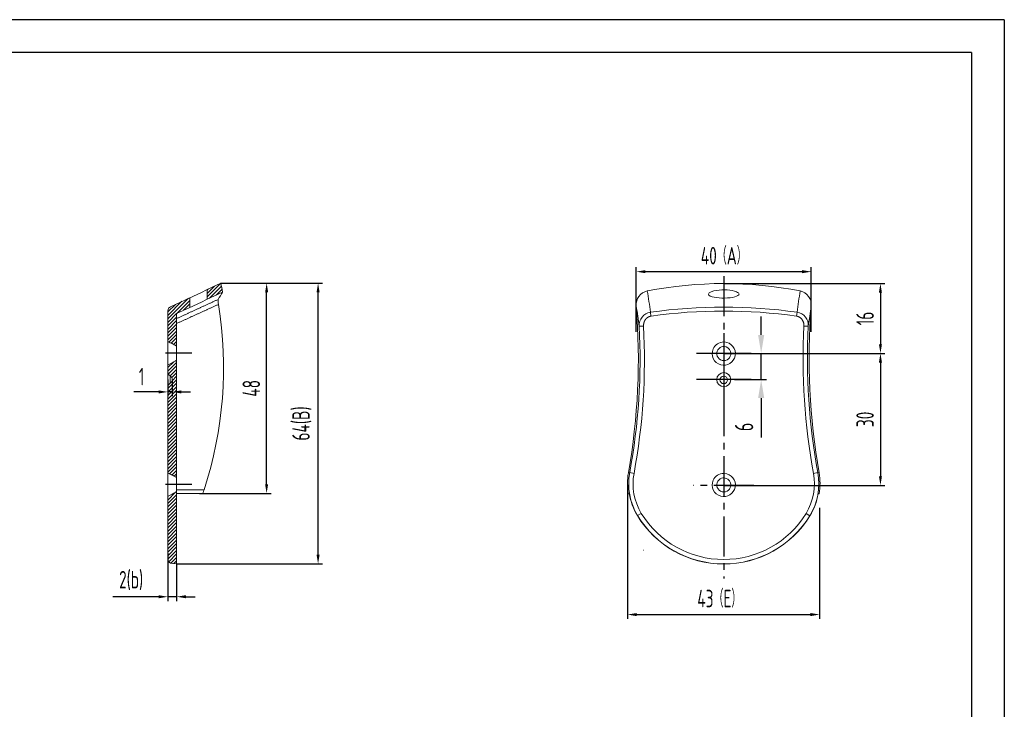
# Model space of a CAD drawing. Header units: millimetres. Extents: x -192 to 253, y -103 to 212.
# Tile 3 of 3: x 29 to 253, y 55 to 212. Entities that reach past the tile are written whole.
import ezdxf

# ---------------------------------------------------------------- set-up
doc = ezdxf.new("R2010")
doc.units = ezdxf.units.MM
doc.header["$LTSCALE"] = 1.2
doc.header["$MEASUREMENT"] = 0
doc.linetypes.add('CENTER2', pattern=[28.575, 19.05, -3.175, 3.175, -3.175])
for name, color, linetype in [('1轮廓实线层', 7, 'Continuous'), ('2细线层', 4, 'Continuous'), ('3中心线层', 1, 'CENTER2'), ('5剖面线层', 2, 'Continuous'), ('7标注层', 4, 'Continuous')]:
    doc.layers.add(name, color=color, linetype=linetype)
doc.layers.add('图层0000', color=7, linetype='Continuous', lineweight=20)
doc.styles.add('PC_TEXTSTYLE', font='ISOCP.SHX', dxfattribs={"width": 0.707, "bigfont": 'GBCBIG.SHX'})
doc.dimstyles.new('GB_DIMSTYLE', dxfattribs={"dimtxt": 4, "dimasz": 2.1, "dimexe": 1, "dimexo": 0, "dimgap": 1.5, "dimtad": 1, "dimtoh": 1, "dimdsep": 46, "dimtxsty": 'PC_TEXTSTYLE', "dimcen": 0, "dimclrd": 4, "dimclre": 4, "dimclrt": 3, "dimadec": 0, "dimazin": 2, "dimtp": 0.1, "dimtm": 0.1, "dimtfac": 0.71, "dimtdec": 3, "dimtmove": 0, "dimatfit": 3, "dimfxl": 1, "dimtfill": 1, "dimtzin": 12, "dimarcsym": 0})
doc.dimstyles.new('GB_LINEAR', dxfattribs={"dimtxt": 3.5, "dimasz": 3.5, "dimexe": 1, "dimexo": 0, "dimgap": 1.5, "dimtad": 1, "dimdsep": 46, "dimtxsty": 'PC_TEXTSTYLE', "dimcen": 0, "dimclrd": 256, "dimclrt": 3, "dimadec": 0, "dimazin": 2, "dimtp": 0.1, "dimtm": 0.1, "dimtfac": 0.71, "dimtdec": 3, "dimtmove": 0, "dimatfit": 3, "dimfxl": 1, "dimtfill": 1, "dimtzin": 12, "dimarcsym": 0})
pattern_1 = [(45, (-71.81166, 6.2653), (-0.3977476, 0.3977476), [])]

# ---------------------------------------------------------------- blocks, each defined once
blk = doc.blocks.new('*D10')
at = {"color": 4, "lineweight": -2}
for p, q in [((189.35, 151.85), (226.1, 151.85)), ((225.1, 149.75), (225.1, 138)), ((195.44, 135.9), (226.1, 135.9))]:
    blk.add_line(p, q, dxfattribs=at)
at = {"color": 4}
for points in [[(225.45, 149.75), (224.75, 149.75), (225.1, 151.85)], [(224.75, 138), (225.45, 138), (225.1, 135.9)]]:
    blk.add_solid(points, dxfattribs=at)
at = {"layer": 'Defpoints', "color": 0}
for p in [(189.35, 151.85), (195.44, 135.9), (225.1, 135.9)]:
    blk.add_point(p, dxfattribs=at)
at = {"color": 3, "insert": (221.6, 143.87), "char_height": 4, "attachment_point": 5, "rotation": 90, "style": 'PC_TEXTSTYLE', "bg_fill": 3, "box_fill_scale": 1.25, "bg_fill_color": 257, "bg_fill_transparency": 0}
blk.add_mtext('16', dxfattribs=at)
blk = doc.blocks.new('*D24')
at = {"color": 4, "lineweight": -2}
for p, q in [((189.35, 135.89), (226.1, 135.89)), ((225.1, 133.79), (225.1, 107.84)), ((189.35, 105.74), (226.1, 105.74))]:
    blk.add_line(p, q, dxfattribs=at)
at = {"color": 4}
for points in [[(225.45, 133.79), (224.75, 133.79), (225.1, 135.89)], [(224.75, 107.84), (225.45, 107.84), (225.1, 105.74)]]:
    blk.add_solid(points, dxfattribs=at)
at = {"layer": 'Defpoints', "color": 0}
for p in [(189.35, 135.89), (189.35, 105.74), (225.1, 105.74)]:
    blk.add_point(p, dxfattribs=at)
at = {"color": 3, "insert": (221.6, 120.82), "char_height": 4, "attachment_point": 5, "rotation": 90, "style": 'PC_TEXTSTYLE', "bg_fill": 3, "box_fill_scale": 1.25, "bg_fill_color": 257, "bg_fill_transparency": 0}
blk.add_mtext('30', dxfattribs=at)
blk = doc.blocks.new('*D11')
at = {"color": 4, "lineweight": -2}
for p, q in [((74.61, 151.93), (86.05, 151.93)), ((85.05, 106.02), (85.05, 149.83)), ((69.72, 103.92), (86.05, 103.92))]:
    blk.add_line(p, q, dxfattribs=at)
at = {"color": 4}
for points in [[(85.4, 149.83), (84.7, 149.83), (85.05, 151.93)], [(84.7, 106.02), (85.4, 106.02), (85.05, 103.92)]]:
    blk.add_solid(points, dxfattribs=at)
at = {"layer": 'Defpoints', "color": 0}
for p in [(74.61, 151.93), (85.05, 151.93), (69.72, 103.92)]:
    blk.add_point(p, dxfattribs=at)
at = {"color": 3, "insert": (81.55, 127.92), "char_height": 4, "attachment_point": 5, "rotation": 90, "style": 'PC_TEXTSTYLE', "bg_fill": 3, "box_fill_scale": 1.25, "bg_fill_color": 257, "bg_fill_transparency": 0}
blk.add_mtext('48', dxfattribs=at)
blk = doc.blocks.new('*D17')
at = {"color": 4, "lineweight": -2}
for p, q in [((167.39, 105.85), (167.39, 75.25)), ((211.21, 100.65), (211.21, 75.25)), ((169.49, 76.25), (209.11, 76.25))]:
    blk.add_line(p, q, dxfattribs=at)
at = {"color": 4}
for points in [[(169.49, 76.6), (169.49, 75.9), (167.39, 76.25)], [(209.11, 75.9), (209.11, 76.6), (211.21, 76.25)]]:
    blk.add_solid(points, dxfattribs=at)
at = {"layer": 'Defpoints', "color": 0}
for p in [(167.39, 105.85), (211.21, 100.65), (211.21, 76.25)]:
    blk.add_point(p, dxfattribs=at)
at = {"color": 3, "insert": (188.34, 79.86), "char_height": 4, "attachment_point": 5, "style": 'PC_TEXTSTYLE', "bg_fill": 3, "box_fill_scale": 1.25, "bg_fill_color": 257, "bg_fill_transparency": 0}
blk.add_mtext('43（E）', dxfattribs=at)
blk = doc.blocks.new('*D12')
at = {"color": 4, "lineweight": -2}
for p, q in [((169.38, 140.82), (169.38, 155.56)), ((209.33, 140.82), (209.33, 155.56)), ((171.48, 154.56), (207.23, 154.56))]:
    blk.add_line(p, q, dxfattribs=at)
at = {"color": 4}
for points in [[(171.48, 154.91), (171.48, 154.21), (169.38, 154.56)], [(207.23, 154.21), (207.23, 154.91), (209.33, 154.56)]]:
    blk.add_solid(points, dxfattribs=at)
at = {"layer": 'Defpoints', "color": 0}
for p in [(209.33, 154.56), (169.38, 140.82), (209.33, 140.82)]:
    blk.add_point(p, dxfattribs=at)
at = {"color": 3, "insert": (189.35, 158.17), "char_height": 4, "attachment_point": 5, "style": 'PC_TEXTSTYLE', "bg_fill": 3, "box_fill_scale": 1.25, "bg_fill_color": 257, "bg_fill_transparency": 0}
blk.add_mtext('40（A）', dxfattribs=at)
blk = doc.blocks.new('*D13')
at = {"color": 4, "lineweight": -2}
for p, q in [((74.61, 151.93), (97.79, 151.93)), ((96.79, 89.96), (96.79, 149.83)), ((64.52, 87.86), (97.79, 87.86))]:
    blk.add_line(p, q, dxfattribs=at)
at = {"color": 4}
for points in [[(97.14, 149.83), (96.44, 149.83), (96.79, 151.93)], [(96.44, 89.96), (97.14, 89.96), (96.79, 87.86)]]:
    blk.add_solid(points, dxfattribs=at)
at = {"layer": 'Defpoints', "color": 0}
for p in [(74.61, 151.93), (96.79, 151.93), (64.52, 87.86)]:
    blk.add_point(p, dxfattribs=at)
at = {"color": 3, "insert": (93.09, 119.89), "char_height": 4, "attachment_point": 5, "rotation": 90, "style": 'PC_TEXTSTYLE', "bg_fill": 3, "box_fill_scale": 1.25, "bg_fill_color": 257, "bg_fill_transparency": 0}
blk.add_mtext('64(B)', dxfattribs=at)
blk = doc.blocks.new('*D15')
at = {"color": 4, "lineweight": -2}
for p, q in [((62.52, 129.93), (62.52, 126.1)), ((63.51, 129.96), (63.51, 126.1)), ((60.42, 127.1), (54.75, 127.1)), ((63.51, 127.1), (62.52, 127.1)), ((65.61, 127.1), (67.71, 127.1))]:
    blk.add_line(p, q, dxfattribs=at)
at = {"color": 4}
for points in [[(60.42, 126.75), (60.42, 127.45), (62.52, 127.1)], [(65.61, 127.45), (65.61, 126.75), (63.51, 127.1)]]:
    blk.add_solid(points, dxfattribs=at)
at = {"layer": 'Defpoints', "color": 0}
for p in [(62.52, 129.93), (63.51, 129.96), (62.52, 127.1)]:
    blk.add_point(p, dxfattribs=at)
at = {"color": 3, "insert": (56.53, 130.6), "char_height": 4, "attachment_point": 5, "style": 'PC_TEXTSTYLE', "bg_fill": 3, "box_fill_scale": 1.25, "bg_fill_color": 257, "bg_fill_transparency": 0}
blk.add_mtext('1', dxfattribs=at)
blk = doc.blocks.new('*D16')
at = {"color": 4, "lineweight": -2}
for p, q in [((62.52, 90.29), (62.52, 79.32)), ((64.52, 87.86), (64.52, 79.32)), ((60.42, 80.32), (49.94, 80.32)), ((64.52, 80.32), (62.52, 80.32)), ((66.62, 80.32), (68.72, 80.32))]:
    blk.add_line(p, q, dxfattribs=at)
at = {"color": 4}
for points in [[(60.42, 79.97), (60.42, 80.67), (62.52, 80.32)], [(66.62, 80.67), (66.62, 79.97), (64.52, 80.32)]]:
    blk.add_solid(points, dxfattribs=at)
at = {"layer": 'Defpoints', "color": 0}
for p in [(62.52, 90.29), (64.52, 87.86), (62.52, 80.32)]:
    blk.add_point(p, dxfattribs=at)
at = {"color": 3, "insert": (54.13, 84.02), "char_height": 4, "attachment_point": 5, "style": 'PC_TEXTSTYLE', "bg_fill": 3, "box_fill_scale": 1.25, "bg_fill_color": 257, "bg_fill_transparency": 0}
blk.add_mtext('2(b)', dxfattribs=at)
blk = doc.blocks.new('*D19')
at = {"layer": '7标注层', "lineweight": -2}
for p, q in [((197.89, 140.1), (197.89, 144.3)), ((197.89, 129.9), (197.89, 135.9)), ((197.89, 125.7), (197.89, 116.71))]:
    blk.add_line(p, q, dxfattribs=at)
at = {"layer": '7标注层', "color": 0, "lineweight": -2}
for p, q in [((191.8, 135.9), (199.09, 135.9)), ((191.8, 129.9), (199.09, 129.9))]:
    blk.add_line(p, q, dxfattribs=at)
at = {"layer": '7标注层'}
for points in [[(197.19, 140.1), (198.59, 140.1), (197.89, 135.9)], [(198.59, 125.7), (197.19, 125.7), (197.89, 129.9)]]:
    blk.add_solid(points, dxfattribs=at)
at = {"layer": 'Defpoints', "color": 0}
for p in [(191.8, 135.9), (197.89, 135.9), (191.8, 129.9)]:
    blk.add_point(p, dxfattribs=at)
at = {"layer": '7标注层', "color": 3, "insert": (193.99, 119.1), "char_height": 4.2, "attachment_point": 5, "rotation": 90, "style": 'PC_TEXTSTYLE', "bg_fill": 3, "box_fill_scale": 1.25, "bg_fill_color": 257, "bg_fill_transparency": 0}
blk.add_mtext('6', dxfattribs=at)

msp = doc.modelspace()

# ---------------------------------------------------------------- linework, layer by layer
at = {"layer": '1轮廓实线层'}
for q in [(-154.637, 204.607), (245.863, -95.393)]:
    msp.add_line((245.863, 204.607), q, dxfattribs=at)
at = {"layer": '2细线层'}
for q in [(-192.137, 212.107), (253.363, -102.893)]:
    msp.add_line((253.363, 212.107), q, dxfattribs=at)
at = {"layer": '3中心线层', "ltscale": 0.4}
for p, q in [((189.351, 153.546), (189.351, 84.475)), ((189.351, 140.524), (189.351, 126.774)), ((189.351, 132.914), (189.351, 121.183)), ((196.226, 105.74), (182.476, 105.74))]:
    msp.add_line(p, q, dxfattribs=at)
at = {"layer": '图层0000'}
for p, q in [((62.515, 138.579), (62.515, 145.649)), ((167.891, 108.66), (168.874, 108.478))]:
    msp.add_line(p, q, dxfattribs=at)
for centre, radius, start, end in [((63.515, 145.649), 1, 114.97587, 180.01576), ((-973.232, 105.905), 1035.751, 359.85468, 0.147938)]:
    msp.add_arc(centre, radius, start, end, dxfattribs=at)
msp.add_open_spline([(167.594, 108.616), (167.742, 108.637), (167.891, 108.66)], degree=2, dxfattribs=at)

# ---------------------------------------------------------------- dimensions: what is measured, and where the dimension line sits
dim = msp.add_linear_dim(base=(85.051, 151.926), p1=(69.715, 103.923), p2=(74.614, 151.926), angle=90, text='48', dimstyle='GB_DIMSTYLE', override={"dimgap": 1.5, "dimtad": 1, "dimjust": 0, "dimdec": 2, "dimlfac": 1, "dimpost": '<>', "dimse1": 0, "dimse2": 0, "dimsd1": 0, "dimsd2": 0, "dimtofl": 1})
dim.commit()
dim.dimension.update_dxf_attribs({"geometry": '*D11', "text_midpoint": (81.551, 127.924)})

# ---------------------------------------------------------------- next in the draw order: dimensions: what is measured, and where the dimension line sits
for base, p1, p2, text, picture, middle in [((96.795, 151.926), (64.515, 87.859), (74.614, 151.926), '64(B)', '*D13', (93.095, 119.892)), ((225.098, 135.9), (189.349, 151.848), (195.443, 135.9), '16', '*D10', (221.598, 143.874))]:
    dim = msp.add_linear_dim(base=base, p1=p1, p2=p2, angle=90, text=text, dimstyle='GB_DIMSTYLE', override={"dimgap": 1.5, "dimtad": 1, "dimjust": 0, "dimdec": 2, "dimlfac": 1, "dimpost": '<>', "dimse1": 0, "dimse2": 0, "dimsd1": 0, "dimsd2": 0, "dimtofl": 1})
    dim.commit()
    dim.dimension.update_dxf_attribs({"geometry": picture, "text_midpoint": middle})

# ---------------------------------------------------------------- next in the draw order: hatches: boundary and pattern name
at = {"layer": '5剖面线层'}
h = msp.add_hatch(dxfattribs=at)
h.set_pattern_fill('ANSI31', color=256, scale=0.5625, style=0, pattern_type=2)
h.set_pattern_definition(pattern_1)
edge = h.paths.add_edge_path(flags=0)
edge.add_line((71.515, 150.481), (71.515, 148.275))
edge.add_spline(control_points=[(71.515, 148.275), (72.771, 148.86), (73.97, 149.419), (74.992, 149.895)], knot_values=[0.110475, 0.110475, 0.110475, 0.110475, 0.3771973, 0.3771973, 0.3771973, 0.3771973], degree=3, periodic=0)
edge.add_spline(control_points=[(74.989, 149.895), (74.871, 150.569), (74.746, 151.246), (74.614, 151.926)], knot_values=[0.0000147, 0.0000147, 0.0000147, 0.0000147, 0.103678, 0.103678, 0.103678, 0.103678], degree=3, periodic=0)
edge.add_spline(control_points=[(74.614, 151.926), (73.69, 151.495), (72.632, 151.002), (71.515, 150.481)], knot_values=[0.6705998, 0.6705998, 0.6705998, 0.6705998, 0.8910373, 0.8910373, 0.8910373, 0.8910373], degree=3, periodic=0)

# ---------------------------------------------------------------- next in the draw order: linework, layer by layer
at = {"layer": '3中心线层', "ltscale": 0.5}
for p, q in [((68.015, 135.929), (62.015, 135.929)), ((68.015, 105.93), (62.015, 105.93))]:
    msp.add_line(p, q, dxfattribs=at)
at = {"layer": '图层0000'}
for p, q in [((71.515, 150.481), (74.614, 151.926)), ((63.093, 146.555), (67.515, 148.617)), ((67.515, 148.617), (67.515, 146.41)), ((71.515, 148.275), (71.515, 150.481)), ((74.992, 149.895), (71.515, 148.275)), ((67.515, 146.41), (64.515, 145.012)), ((64.515, 145.012), (64.515, 138.729)), ((64.515, 138.729), (64.515, 137.529)), ((64.515, 109.73), (64.515, 107.529)), ((70.791, 104.716), (64.515, 104.714)), ((64.515, 104.329), (64.515, 102.13)), ((70.375, 103.923), (64.515, 103.923))]:
    msp.add_line(p, q, dxfattribs=at)
for centre, radius, start, end in [((-38.077, 130.105), 114.784, 9.92806, 10.95894), ((46.585, 198.71), 54.293, 292.67611, 297.333), ((46.962, 195.691), 53.399, 292.63843, 297.37342), ((324.301, 1.705), 290.023, 149.27282, 149.65735), ((-15.132, 132.641), 90.345, 341.99587, 9.19208)]:
    msp.add_arc(centre, radius, start, end, dxfattribs=at)
for points, degree in [([(74, 148.214), (69.258, 146.035), (64.515, 143.847)], 2), ([(74.052, 147.076), (69.283, 144.9), (64.515, 142.715)], 2), ([(74.005, 148.216), (73.943, 148.11), (73.968, 147.6), (74.052, 147.076)], 3), ([(70.79, 104.716), (70.643, 104.266), (70.468, 103.923), (70.375, 103.923)], 3)]:
    msp.add_open_spline(points, degree=degree, dxfattribs=at)
for points, knots in [([(64.514, 137.527), (64.178, 137.76), (63.803, 137.95), (63.229, 138.234), (62.863, 138.412), (62.517, 138.583)], [4.6755509, 4.6755509, 4.6755509, 4.6755509, 5.5166058, 5.5166058, 6.0866155, 6.0866155, 6.0866155, 6.0866155]), ([(64.514, 107.527), (64.178, 107.76), (63.803, 107.95), (63.229, 108.234), (62.863, 108.412), (62.517, 108.583)], [4.6755509, 4.6755509, 4.6755509, 4.6755509, 5.5166058, 5.5166058, 6.0866155, 6.0866155, 6.0866155, 6.0866155]), ([(64.515, 104.329), (64.515, 104.329), (64.516, 104.386), (64.514, 104.994), (64.515, 106.346), (64.515, 107.397), (64.515, 107.532), (64.515, 107.531)], [1, 1, 1, 1, 1.0678711, 1.0678711, 1.3803699, 1.3803699, 1.50012473, 1.50012473, 1.50012473, 1.50012473]), ([(62.517, 103.276), (62.774, 103.404), (63.032, 103.53), (63.606, 103.808), (64.131, 104.063), (64.515, 104.329)], [0.4244076, 0.4244076, 0.4244076, 0.4244076, 0.8507962, 0.8507962, 1.8457233, 1.8457233, 1.8457233, 1.8457233])]:
    msp.add_open_spline(points, degree=3, knots=knots, dxfattribs=at)

# ---------------------------------------------------------------- next in the draw order: dimensions: what is measured, and where the dimension line sits
dim = msp.add_linear_dim(base=(209.329, 154.559), p1=(169.375, 140.815), p2=(209.329, 140.821), text='40（A）', dimstyle='GB_DIMSTYLE', override={"dimgap": 1.5, "dimtad": 1, "dimjust": 0, "dimdec": 2, "dimlfac": 1, "dimpost": '<>', "dimse1": 0, "dimse2": 0, "dimsd1": 0, "dimsd2": 0, "dimtofl": 1})
dim.commit()
dim.dimension.update_dxf_attribs({"geometry": '*D12', "text_midpoint": (189.351, 154.559), "dimtype": 160})
dim = msp.add_linear_dim(base=(225.103, 105.74), p1=(189.351, 135.895), p2=(189.351, 105.74), angle=90, text='30', dimstyle='GB_DIMSTYLE', override={"dimgap": 1.5, "dimtad": 1, "dimjust": 0, "dimdec": 2, "dimlfac": 1, "dimpost": '<>', "dimse1": 0, "dimse2": 0, "dimsd1": 0, "dimsd2": 0, "dimtofl": 1})
dim.commit()
dim.dimension.update_dxf_attribs({"geometry": '*D24', "text_midpoint": (221.603, 120.817)})
for base, p1, p2, text, picture, middle in [((62.515, 127.101), (63.515, 129.964), (62.515, 129.929), '1', '*D15', (56.533, 130.601)), ((62.515, 80.32), (64.515, 87.859), (62.515, 90.292), '2(b)', '*D16', (54.129, 84.02))]:
    dim = msp.add_linear_dim(base=base, p1=p1, p2=p2, text=text, dimstyle='GB_DIMSTYLE', override={"dimgap": 1.5, "dimtad": 1, "dimjust": 0, "dimdec": 2, "dimlfac": 1, "dimpost": '<>', "dimse1": 0, "dimse2": 0, "dimsd1": 0, "dimsd2": 0, "dimtofl": 1})
    dim.commit()
    dim.dimension.update_dxf_attribs({"geometry": picture, "text_midpoint": middle})

# ---------------------------------------------------------------- next in the draw order: hatches: boundary and pattern name
at = {"layer": '5剖面线层'}
h = msp.add_hatch(dxfattribs=at)
h.set_pattern_fill('ANSI31', color=256, scale=0.5625, style=0, pattern_type=2)
h.set_pattern_definition(pattern_1)
edge = h.paths.add_edge_path()
edge.add_ellipse((-973.232, 135.905), major_axis=(1035.751, 0), ratio=1, start_angle=360.145994, end_angle=360.148188)
edge.add_line((62.516, 138.583), (62.517, 138.583))
edge.add_spline(control_points=[(62.517, 138.583), (62.863, 138.412), (63.229, 138.234), (63.803, 137.95), (64.178, 137.76), (64.514, 137.527)], knot_values=[-6.0866155, -6.0866155, -6.0866155, -6.0866155, -5.5166058, -5.5166058, -4.6755509, -4.6755509, -4.6755509, -4.6755509], degree=3, periodic=0)
edge.add_line((64.514, 137.527), (64.515, 137.526))
edge.add_line((64.515, 137.526), (64.515, 137.531))
edge.add_line((64.515, 137.531), (64.515, 138.729))
edge.add_line((64.515, 138.729), (64.515, 142.715))
edge.add_line((64.515, 142.715), (64.515, 143.847))
edge.add_line((64.515, 143.847), (64.515, 145.012))
edge.add_line((64.515, 145.012), (67.515, 146.41))
edge.add_line((67.515, 146.41), (67.515, 148.613))
edge.add_line((67.515, 148.613), (67.515, 148.617))
edge.add_line((67.515, 148.617), (63.093, 146.555))
edge.add_ellipse((63.515, 145.649), major_axis=(1, 0), ratio=1, start_angle=114.9759, end_angle=180.01576)
edge.add_line((62.515, 145.649), (62.515, 138.614))
edge.add_line((62.515, 138.614), (62.515, 138.584))
edge.add_line((62.515, 138.584), (62.515, 138.544))
edge = h.paths.add_edge_path()
edge.add_line((62.516, 133.276), (62.517, 133.276))
edge.add_spline(control_points=[(62.517, 133.276), (62.774, 133.404), (63.032, 133.53), (63.606, 133.808), (64.131, 134.063), (64.515, 134.329)], knot_values=[0.4244076, 0.4244076, 0.4244076, 0.4244076, 0.8507962, 0.8507962, 1.845702, 1.845702, 1.845702, 1.845702], degree=3, periodic=0)
edge.add_line((64.515, 134.329), (64.515, 132.129))
edge.add_line((64.515, 132.129), (64.515, 109.73))
edge.add_line((64.515, 109.73), (64.515, 107.531))
edge.add_spline(control_points=[(64.515, 107.531), (64.515, 107.531), (64.515, 107.53), (64.515, 107.527)], knot_values=[-1.5001247, -1.5001247, -1.5001247, -1.5001247, -1.4873568, -1.4873568, -1.4873568, -1.4873568], degree=3, periodic=0)
edge.add_spline(control_points=[(64.514, 107.527), (64.178, 107.76), (63.803, 107.95), (63.229, 108.234), (62.863, 108.412), (62.517, 108.583)], knot_values=[4.6755509, 4.6755509, 4.6755509, 4.6755509, 5.5166058, 5.5166058, 6.0866155, 6.0866155, 6.0866155, 6.0866155], degree=3, periodic=0)
edge.add_line((62.517, 108.583), (62.516, 108.583))
edge.add_ellipse((-973.232, 105.905), major_axis=(1035.751, 0), ratio=1, start_angle=360.148193, end_angle=360.152278)
edge.add_line((62.515, 108.657), (62.515, 108.665))
edge.add_line((62.515, 108.665), (62.515, 128.197))
edge.add_ellipse((63.515, 128.197), major_axis=(-1, 0), ratio=1, start_angle=300, end_angle=360, ccw=False)
edge.add_ellipse((62.515, 129.929), major_axis=(1, 0), ratio=1, start_angle=300, end_angle=360)
edge.add_ellipse((62.515, 129.929), major_axis=(1, 0), ratio=1, start_angle=0, end_angle=59.99998)
edge.add_ellipse((63.515, 131.661), major_axis=(-1, 0), ratio=1, start_angle=360, end_angle=420, ccw=False)
edge.add_line((62.515, 131.661), (62.515, 133.192))
edge.add_ellipse((-973.232, 135.905), major_axis=(1035.751, 0), ratio=1, start_angle=359.849915, end_angle=359.85458)
edge = h.paths.add_edge_path()
edge.add_line((62.515, 103.222), (62.515, 88.895))
edge.add_ellipse((63.514, 88.893), major_axis=(0.999, 0), ratio=1, start_angle=179.92483, end_angle=268.07516)
edge.add_line((63.48, 87.895), (64.515, 87.859))
edge.add_line((64.515, 87.859), (64.515, 102.13))
edge.add_line((64.515, 102.13), (64.515, 104.329))
edge.add_spline(control_points=[(64.515, 104.329), (64.131, 104.063), (63.606, 103.808), (63.032, 103.53), (62.774, 103.404), (62.517, 103.276)], knot_values=[-1.845702, -1.845702, -1.845702, -1.845702, -0.8507962, -0.8507962, -0.4244076, -0.4244076, -0.4244076, -0.4244076], degree=3, periodic=0)
edge.add_line((62.517, 103.276), (62.516, 103.276))
edge.add_ellipse((-973.232, 105.905), major_axis=(1035.751, 0), ratio=1, start_angle=359.85458, end_angle=359.857821)
edge.add_line((62.515, 103.334), (62.515, 103.276))
edge.add_line((62.515, 103.276), (62.515, 103.222))

# ---------------------------------------------------------------- next in the draw order: linework, layer by layer
at = {"layer": '3中心线层'}
for p, q in [((189.351, 136.15), (189.351, 123.65)), ((195.601, 129.9), (183.101, 129.9)), ((189.351, 129.5), (189.351, 118.3))]:
    msp.add_line(p, q, dxfattribs=at)
at = {"layer": '图层0000'}
for p, q in [((172.623, 145.298), (172.751, 144.401)), ((206.074, 145.298), (205.947, 144.4)), ((170.059, 142.09), (171.057, 142.143)), ((62.515, 131.661), (62.515, 133.279)), ((64.515, 134.329), (64.515, 132.129)), ((62.515, 131.661), (62.515, 128.197)), ((63.015, 130.795), (63.015, 129.063)), ((64.515, 132.129), (64.515, 109.73)), ((62.515, 108.579), (62.515, 128.197)), ((210.812, 108.658), (209.829, 108.477)), ((211.109, 108.613), (210.812, 108.658)), ((62.515, 88.895), (62.515, 103.279)), ((64.515, 102.13), (64.515, 87.859)), ((64.515, 87.859), (63.48, 87.895))]:
    msp.add_line(p, q, dxfattribs=at)
msp.add_circle((189.351, 129.9), 1.6, dxfattribs=at)
for centre, radius, start, end in [((189.349, 61.597), 90.251, 78.85328, 101.14678), ((172.578, 147.004), 3.213, 102.14561, 184.90081), ((33.043, 126.999), 140.775, 7.46895, 9.46268), ((346.99, 126.762), 142.13, 170.53189, 172.50656), ((206.122, 147.001), 3.214, 355.11269, 77.88515), ((19.173, 134.656), 150.688, 350.04872, 4.59488), ((30.122, 123.884), 141.116, 7.4126, 9.31637), ((350.077, 123.609), 142.638, 170.6726, 172.55634), ((359.555, 134.666), 150.714, 175.4102, 189.95437), ((173.101, 142.287), 3.049, 99.01747, 183.71064), ((205.599, 142.287), 3.048, 356.25883, 81.03149), ((28.072, 134.512), 142.189, 349.52434, 3.05457), ((28.07, 134.512), 143.19, 349.52428, 3.05424), ((350.81, 134.536), 143.369, 176.95986, 190.47262), ((350.809, 134.536), 142.369, 176.95986, 190.47269), ((-973.232, 135.905), 1035.751, 359.85468, 0.147938), ((63.515, 131.661), 1, 180, 240), ((62.515, 129.929), 1, 0, 59.99998), ((63.515, 128.197), 1, 120, 180), ((62.515, 129.929), 1, 300, 0), ((63.514, 88.893), 0.999, 179.92483, 268.07516)]:
    msp.add_arc(centre, radius, start, end, dxfattribs=at)
for points, degree, knots in [([(192.851, 149.425), (192.853, 149.607), (192.652, 149.797), (191.132, 150.417), (189.179, 150.502), (186.883, 150.16), (185.851, 149.846), (185.851, 149.419)], 3, [3.2422989, 3.2422989, 3.2422989, 3.2422989, 3.864735, 3.864735, 5.4653086, 5.4653086, 6.4653086, 6.4653086, 6.4653086, 6.4653086]), ([(185.851, 149.419), (185.851, 149.088), (186.492, 148.854), (188.53, 148.456), (190.584, 148.471), (192.506, 148.962), (192.849, 149.187), (192.851, 149.425)], 3, [0, 0, 0, 0, 0.7957188, 0.7957188, 2.4347494, 2.4347494, 3.2422989, 3.2422989, 3.2422989, 3.2422989]), ([(171.057, 142.143), (171.031, 142.639), (171.368, 143.539), (171.955, 144.128), (172.513, 144.366), (172.751, 144.401)], 2, [0, 0, 0, 0.3170684, 0.6111198, 0.8464329, 1, 1, 1]), ([(205.947, 144.4), (206.185, 144.366), (206.743, 144.128), (207.331, 143.54), (207.669, 142.638), (207.643, 142.141)], 2, [0, 0, 0, 0.1534367, 0.3885344, 0.6823144, 1, 1, 1]), ([(64.515, 134.329), (64.515, 134.329), (64.516, 134.386), (64.514, 134.994), (64.515, 136.346), (64.515, 137.397), (64.515, 137.532), (64.515, 137.531)], 3, [1, 1, 1, 1, 1.0678711, 1.0678711, 1.3803699, 1.3803699, 1.50012473, 1.50012473, 1.50012473, 1.50012473]), ([(62.517, 133.276), (62.774, 133.404), (63.032, 133.53), (63.606, 133.808), (64.131, 134.063), (64.515, 134.329)], 3, [0.4244076, 0.4244076, 0.4244076, 0.4244076, 0.8507962, 0.8507962, 1.8457233, 1.8457233, 1.8457233, 1.8457233])]:
    msp.add_open_spline(points, degree=degree, knots=knots, dxfattribs=at)
msp.add_rational_spline([(208.641, 142.087), (208.607, 142.09), (207.643, 142.14)], [1, 0.719699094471, 1], degree=2, dxfattribs=at)

# ---------------------------------------------------------------- next in the draw order: dimensions: what is measured, and where the dimension line sits
dim = msp.add_linear_dim(base=(211.212, 76.249), p1=(167.388, 105.848), p2=(211.212, 100.649), text='43（E）', dimstyle='GB_DIMSTYLE', override={"dimgap": 1.5, "dimtad": 1, "dimjust": 0, "dimdec": 2, "dimlfac": 1, "dimpost": '<>', "dimse1": 0, "dimse2": 0, "dimsd1": 0, "dimsd2": 0, "dimtofl": 1})
dim.commit()
dim.dimension.update_dxf_attribs({"geometry": '*D17', "text_midpoint": (188.337, 76.249), "dimtype": 160})

# ---------------------------------------------------------------- next in the draw order: linework, layer by layer
for p, q in [((167.584, 103.846), (167.803, 103.846)), ((210.899, 103.846), (211.118, 103.846)), ((169.639, 98.864), (169.691, 98.848)), ((169.691, 98.848), (170.545, 99.367)), ((208.973, 98.788), (208.121, 99.312)), ((209.022, 98.8), (208.973, 98.788)), ((171.031, 90.938), (170.971, 90.958))]:
    msp.add_line(p, q, dxfattribs=at)
for centre, radius, start, end in [((181.342, 106.201), 13.959, 170.0369, 189.71215), ((181.649, 106.112), 13.992, 169.51048, 211.27744), ((181.648, 106.112), 12.992, 169.50846, 211.27946), ((197.054, 106.116), 12.992, 328.41792, 10.4698), ((197.053, 106.116), 13.992, 328.41994, 10.46775), ((197.36, 106.203), 13.959, 350.27832, 9.9415), ((181.598, 106.102), 13.979, 189.28621, 211.18269), ((197.097, 106.112), 13.987, 328.48506, 350.67493), ((189.351, 110.849), 23.069, 211.29903, 328.51187), ((189.35, 110.853), 23.035, 211.41079, 328.41637), ((189.35, 110.853), 22.035, 211.41684, 328.41626)]:
    msp.add_arc(centre, radius, start, end, dxfattribs=at)
for points, knots in [([(189.504, 108.498), (189.453, 108.501), (189.402, 108.502), (188.299, 108.501), (187.35, 107.884), (186.267, 105.424), (187.1, 103.711), (190.168, 102.891), (191.676, 103.855), (192.25, 106.954), (191.084, 108.409), (189.504, 108.498)], [0.9911852, 0.9911852, 0.9911852, 0.9911852, 1, 1, 1.180837, 1.180837, 1.4614895, 1.4614895, 1.7303047, 1.7303047, 2.0121576, 2.0121576, 2.0121576, 2.0121576]), ([(189.445, 107.451), (190.061, 107.414), (190.646, 107.022), (191.217, 105.323), (190.445, 104.251), (189.106, 104.252), (188.863, 104.309), (187.631, 104.917), (187.442, 106.269), (188.609, 107.344), (189.034, 107.476), (189.445, 107.451)], [0.5043328, 0.5043328, 0.5043328, 0.5043328, 0.6967079, 0.6967079, 1, 1, 1.0678711, 1.0678711, 1.3803699, 1.3803699, 1.509948, 1.509948, 1.509948, 1.509948])]:
    msp.add_open_spline(points, degree=3, knots=knots, dxfattribs=at)

# ---------------------------------------------------------------- next in the draw order: dimensions: what is measured, and where the dimension line sits
at = {"layer": '7标注层'}
dim = msp.add_linear_dim(base=(197.889, 135.9), p1=(191.796, 129.9), p2=(191.796, 135.9), angle=90, dimstyle='GB_LINEAR', override={"dimscale": 1.2, "dimgap": 1.5, "dimtad": 1, "dimjust": 0, "dimdec": 2, "dimlfac": 1, "dimse1": 0, "dimse2": 0, "dimsd1": 0, "dimsd2": 0, "dimclrd": 256, "dimclre": 0, "dimtofl": 1}, dxfattribs=at)
dim.commit()
dim.dimension.update_dxf_attribs({"geometry": '*D19', "text_midpoint": (197.889, 119.105), "dimtype": 160})

# ---------------------------------------------------------------- next in the draw order: linework, layer by layer
at = {"layer": '3中心线层'}
msp.add_line((195.601, 135.895), (183.101, 135.895), dxfattribs=at)
at = {"layer": '图层0000'}
msp.add_circle((189.351, 129.852), 0.866, dxfattribs=at)
for centre, radius, start, end in [((189.347, 27.288), 119.19, 81.93237, 98.06578), ((189.347, 27.316), 118.255, 81.93025, 98.06741)]:
    msp.add_arc(centre, radius, start, end, dxfattribs=at)
for points, knots in [([(189.504, 138.498), (189.453, 138.501), (189.402, 138.502), (188.299, 138.501), (187.35, 137.884), (186.267, 135.424), (187.1, 133.711), (190.168, 132.891), (191.676, 133.855), (192.25, 136.954), (191.084, 138.409), (189.504, 138.498)], [0.9911852, 0.9911852, 0.9911852, 0.9911852, 1, 1, 1.180837, 1.180837, 1.4614895, 1.4614895, 1.7303047, 1.7303047, 2.0121576, 2.0121576, 2.0121576, 2.0121576]), ([(189.445, 137.451), (190.061, 137.414), (190.646, 137.022), (191.217, 135.323), (190.445, 134.251), (189.106, 134.252), (188.863, 134.309), (187.631, 134.917), (187.442, 136.269), (188.609, 137.344), (189.034, 137.476), (189.445, 137.451)], [0.5043328, 0.5043328, 0.5043328, 0.5043328, 0.6967079, 0.6967079, 1, 1, 1.0678711, 1.0678711, 1.3803699, 1.3803699, 1.509948, 1.509948, 1.509948, 1.509948])]:
    msp.add_open_spline(points, degree=3, knots=knots, dxfattribs=at)

doc.saveas('drawing.dxf')
